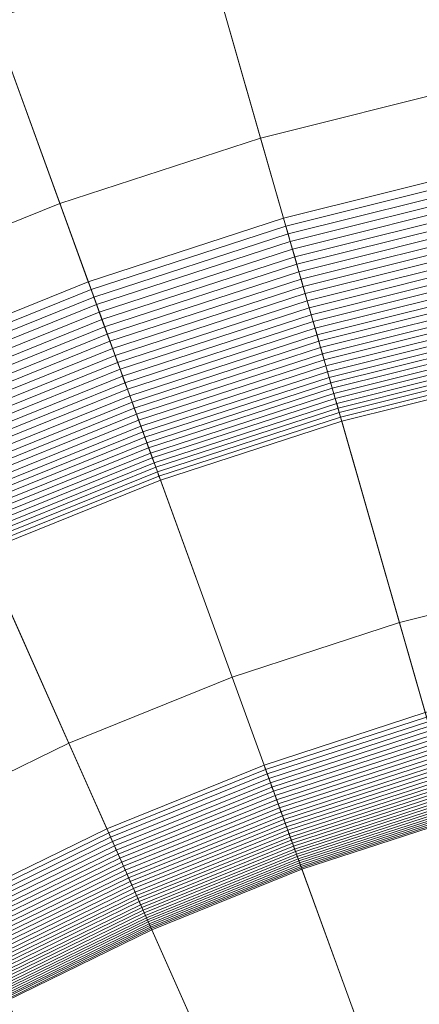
# Model space of a CAD drawing. Header units: millimetres. Extents: x -219 to 220, y -220 to 220.
# Tile 118 of 146: x -16.65 to -10.32, y 32.36 to 47.96. Entities that reach past the tile are written whole.
import ezdxf

# ---------------------------------------------------------------- set-up
doc = ezdxf.new("R2010")
doc.units = ezdxf.units.MM
doc.layers.add('LUCIDO_1', color=1, linetype='Continuous', lineweight=20, true_color=0xff0000)
doc.layers.add('Nessuna', color=7, linetype='Continuous', lineweight=9)

# ---------------------------------------------------------------- blocks, each defined once
blk = doc.blocks.new('Group-1')
at = {"layer": 'Nessuna', "color": 7, "linetype": 'Continuous', "lineweight": 9, "transparency": 33554687}
for points in [[(-10.224, 36.983, -70.282), (-7.616, 37.633, -70.282), (-10.232, 49.942, -69.262), (-13.693, 49.079, -69.262)], [(-13.693, 49.079, -89.301), (-10.232, 49.942, -89.301), (-9.585, 46.897, -89.626), (-12.835, 46.087, -89.626)], [(-12.781, 36.152, -70.282), (-10.224, 36.983, -70.282), (-13.693, 49.079, -69.262), (-17.085, 47.977, -69.262)], [(-17.085, 47.977, -89.301), (-13.693, 49.079, -89.301), (-12.835, 46.087, -89.626), (-16.02, 45.052, -89.626)], [(-15.274, 35.145, -70.282), (-12.781, 36.152, -70.282), (-17.085, 47.977, -69.262), (-20.392, 46.641, -69.262)], [(-20.392, 46.641, -89.301), (-17.085, 47.977, -89.301), (-16.02, 45.052, -89.626), (-19.126, 43.797, -89.626)], [(-12.835, 46.087, -89.626), (-9.585, 46.897, -89.626), (-9.31, 45.603, -89.879), (-12.47, 44.815, -89.879)], [(-17.69, 33.966, -70.282), (-15.274, 35.145, -70.282), (-20.392, 46.641, -69.262), (-23.598, 45.078, -69.262)], [(-16.02, 45.052, -89.626), (-12.835, 46.087, -89.626), (-12.47, 44.815, -89.879), (-15.567, 43.808, -89.879)], [(-12.47, 44.815, -89.879), (-9.31, 45.603, -89.879), (-9.283, 45.477, -89.905), (-12.434, 44.691, -89.905)], [(-12.434, 44.691, -89.905), (-9.283, 45.477, -89.905), (-9.256, 45.352, -89.935), (-12.399, 44.568, -89.935)], [(-12.399, 44.568, -89.935), (-9.256, 45.352, -89.935), (-9.23, 45.228, -89.968), (-12.364, 44.446, -89.968)], [(-12.364, 44.446, -89.968), (-9.23, 45.228, -89.968), (-9.204, 45.105, -90.004), (-12.33, 44.325, -90.004)], [(-12.33, 44.325, -90.004), (-9.204, 45.105, -90.004), (-9.178, 44.982, -90.044), (-12.295, 44.205, -90.044)], [(-19.126, 43.797, -89.626), (-16.02, 45.052, -89.626), (-15.567, 43.808, -89.879), (-18.587, 42.588, -89.879)], [(-12.295, 44.205, -90.044), (-9.178, 44.982, -90.044), (-9.152, 44.861, -90.086), (-12.261, 44.086, -90.086)], [(-15.567, 43.808, -89.879), (-12.47, 44.815, -89.879), (-12.434, 44.691, -89.905), (-15.524, 43.687, -89.905)], [(-12.261, 44.086, -90.086), (-9.152, 44.861, -90.086), (-9.126, 44.741, -90.133), (-12.227, 43.968, -90.133)], [(-15.524, 43.687, -89.905), (-12.434, 44.691, -89.905), (-12.399, 44.568, -89.935), (-15.48, 43.567, -89.935)], [(-12.227, 43.968, -90.133), (-9.126, 44.741, -90.133), (-9.101, 44.622, -90.182), (-12.194, 43.851, -90.182)], [(-12.194, 43.851, -90.182), (-9.101, 44.622, -90.182), (-9.076, 44.505, -90.234), (-12.16, 43.736, -90.234)], [(-15.48, 43.567, -89.935), (-12.399, 44.568, -89.935), (-12.364, 44.446, -89.968), (-15.436, 43.448, -89.968)], [(-12.16, 43.736, -90.234), (-9.076, 44.505, -90.234), (-9.051, 44.388, -90.29), (-12.128, 43.621, -90.29)], [(-15.436, 43.448, -89.968), (-12.364, 44.446, -89.968), (-12.33, 44.325, -90.004), (-15.393, 43.33, -90.004)], [(-15.393, 43.33, -90.004), (-12.33, 44.325, -90.004), (-12.295, 44.205, -90.044), (-15.351, 43.212, -90.044)], [(-12.128, 43.621, -90.29), (-9.051, 44.388, -90.29), (-9.027, 44.274, -90.349), (-12.095, 43.509, -90.349)], [(-15.351, 43.212, -90.044), (-12.295, 44.205, -90.044), (-12.261, 44.086, -90.086), (-15.308, 43.096, -90.086)], [(-12.095, 43.509, -90.349), (-9.027, 44.274, -90.349), (-9.003, 44.161, -90.41), (-12.063, 43.397, -90.41)], [(-12.063, 43.397, -90.41), (-9.003, 44.161, -90.41), (-8.979, 44.049, -90.475), (-12.032, 43.288, -90.475)], [(-15.308, 43.096, -90.086), (-12.261, 44.086, -90.086), (-12.227, 43.968, -90.133), (-15.266, 42.98, -90.133)], [(-12.032, 43.288, -90.475), (-8.979, 44.049, -90.475), (-8.956, 43.939, -90.543), (-12.001, 43.18, -90.543)], [(-15.266, 42.98, -90.133), (-12.227, 43.968, -90.133), (-12.194, 43.851, -90.182), (-15.225, 42.866, -90.182)], [(-15.225, 42.866, -90.182), (-12.194, 43.851, -90.182), (-12.16, 43.736, -90.234), (-15.184, 42.753, -90.234)], [(-12.001, 43.18, -90.543), (-8.956, 43.939, -90.543), (-8.933, 43.831, -90.614), (-11.971, 43.074, -90.614)], [(-18.587, 42.588, -89.879), (-15.567, 43.808, -89.879), (-15.524, 43.687, -89.905), (-18.535, 42.471, -89.905)], [(-18.535, 42.471, -89.905), (-15.524, 43.687, -89.905), (-15.48, 43.567, -89.935), (-18.483, 42.354, -89.935)], [(-15.184, 42.753, -90.234), (-12.16, 43.736, -90.234), (-12.128, 43.621, -90.29), (-15.143, 42.642, -90.29)], [(-11.971, 43.074, -90.614), (-8.933, 43.831, -90.614), (-8.91, 43.725, -90.687), (-11.941, 42.969, -90.687)], [(-11.941, 42.969, -90.687), (-8.91, 43.725, -90.687), (-8.888, 43.621, -90.764), (-11.911, 42.867, -90.764)], [(-18.483, 42.354, -89.935), (-15.48, 43.567, -89.935), (-15.436, 43.448, -89.968), (-18.432, 42.238, -89.968)], [(-15.143, 42.642, -90.29), (-12.128, 43.621, -90.29), (-12.095, 43.509, -90.349), (-15.103, 42.531, -90.349)], [(-11.911, 42.867, -90.764), (-8.888, 43.621, -90.764), (-8.867, 43.518, -90.843), (-11.883, 42.766, -90.843)], [(-18.432, 42.238, -89.968), (-15.436, 43.448, -89.968), (-15.393, 43.33, -90.004), (-18.38, 42.123, -90.004)], [(-15.103, 42.531, -90.349), (-12.095, 43.509, -90.349), (-12.063, 43.397, -90.41), (-15.063, 42.423, -90.41)], [(-15.063, 42.423, -90.41), (-12.063, 43.397, -90.41), (-12.032, 43.288, -90.475), (-15.024, 42.316, -90.475)], [(-11.883, 42.766, -90.843), (-8.867, 43.518, -90.843), (-8.845, 43.418, -90.924), (-11.854, 42.668, -90.924)], [(-11.854, 42.668, -90.924), (-8.845, 43.418, -90.924), (-8.824, 43.32, -91.009), (-11.827, 42.571, -91.009)], [(-18.38, 42.123, -90.004), (-15.393, 43.33, -90.004), (-15.351, 43.212, -90.044), (-18.329, 42.009, -90.044)], [(-18.329, 42.009, -90.044), (-15.351, 43.212, -90.044), (-15.308, 43.096, -90.086), (-18.279, 41.895, -90.086)], [(-15.024, 42.316, -90.475), (-12.032, 43.288, -90.475), (-12.001, 43.18, -90.543), (-14.986, 42.21, -90.543)], [(-11.827, 42.571, -91.009), (-8.824, 43.32, -91.009), (-8.804, 43.224, -91.096), (-11.8, 42.477, -91.096)], [(-11.8, 42.477, -91.096), (-8.804, 43.224, -91.096), (-8.784, 43.13, -91.186), (-11.773, 42.385, -91.186)], [(-18.279, 41.895, -90.086), (-15.308, 43.096, -90.086), (-15.266, 42.98, -90.133), (-18.229, 41.783, -90.133)], [(-14.986, 42.21, -90.543), (-12.001, 43.18, -90.543), (-11.971, 43.074, -90.614), (-14.948, 42.106, -90.614)], [(-14.948, 42.106, -90.614), (-11.971, 43.074, -90.614), (-11.941, 42.969, -90.687), (-14.911, 42.004, -90.687)], [(-11.773, 42.385, -91.186), (-8.784, 43.13, -91.186), (-8.765, 43.039, -91.278), (-11.748, 42.295, -91.278)], [(-18.229, 41.783, -90.133), (-15.266, 42.98, -90.133), (-15.225, 42.866, -90.182), (-18.18, 41.672, -90.182)], [(-14.911, 42.004, -90.687), (-11.941, 42.969, -90.687), (-11.911, 42.867, -90.764), (-14.874, 41.904, -90.764)], [(-11.748, 42.295, -91.278), (-8.765, 43.039, -91.278), (-8.746, 42.95, -91.372), (-11.722, 42.208, -91.372)], [(-11.722, 42.208, -91.372), (-8.746, 42.95, -91.372), (-8.727, 42.864, -91.469), (-11.698, 42.123, -91.469)], [(-18.18, 41.672, -90.182), (-15.225, 42.866, -90.182), (-15.184, 42.753, -90.234), (-18.131, 41.562, -90.234)], [(-18.131, 41.562, -90.234), (-15.184, 42.753, -90.234), (-15.143, 42.642, -90.29), (-18.082, 41.454, -90.29)], [(-14.874, 41.904, -90.764), (-11.911, 42.867, -90.764), (-11.883, 42.766, -90.843), (-14.839, 41.806, -90.843)], [(-14.839, 41.806, -90.843), (-11.883, 42.766, -90.843), (-11.854, 42.668, -90.924), (-14.804, 41.71, -90.924)], [(-11.698, 42.123, -91.469), (-8.727, 42.864, -91.469), (-8.71, 42.78, -91.568), (-11.674, 42.041, -91.568)], [(-11.674, 42.041, -91.568), (-8.71, 42.78, -91.568), (-8.692, 42.699, -91.67), (-11.652, 41.961, -91.67)], [(-18.082, 41.454, -90.29), (-15.143, 42.642, -90.29), (-15.103, 42.531, -90.349), (-18.035, 41.347, -90.349)], [(-14.804, 41.71, -90.924), (-11.854, 42.668, -90.924), (-11.827, 42.571, -91.009), (-14.769, 41.615, -91.009)], [(-11.652, 41.961, -91.67), (-8.692, 42.699, -91.67), (-8.676, 42.62, -91.773), (-11.629, 41.883, -91.773)], [(-11.629, 41.883, -91.773), (-8.676, 42.62, -91.773), (-8.659, 42.544, -91.879), (-11.608, 41.809, -91.879)], [(-18.035, 41.347, -90.349), (-15.103, 42.531, -90.349), (-15.063, 42.423, -90.41), (-17.988, 41.241, -90.41)], [(-14.769, 41.615, -91.009), (-11.827, 42.571, -91.009), (-11.8, 42.477, -91.096), (-14.736, 41.523, -91.096)], [(-14.736, 41.523, -91.096), (-11.8, 42.477, -91.096), (-11.773, 42.385, -91.186), (-14.703, 41.433, -91.186)], [(-11.608, 41.809, -91.879), (-8.659, 42.544, -91.879), (-8.644, 42.471, -91.987), (-11.587, 41.737, -91.987)], [(-11.587, 41.737, -91.987), (-8.644, 42.471, -91.987), (-8.629, 42.4, -92.096), (-11.567, 41.667, -92.096)], [(-17.988, 41.241, -90.41), (-15.063, 42.423, -90.41), (-15.024, 42.316, -90.475), (-17.941, 41.137, -90.475)], [(-17.941, 41.137, -90.475), (-15.024, 42.316, -90.475), (-14.986, 42.21, -90.543), (-17.896, 41.034, -90.543)], [(-14.703, 41.433, -91.186), (-11.773, 42.385, -91.186), (-11.748, 42.295, -91.278), (-14.671, 41.346, -91.278)], [(-14.671, 41.346, -91.278), (-11.748, 42.295, -91.278), (-11.722, 42.208, -91.372), (-14.64, 41.26, -91.372)], [(-11.567, 41.667, -92.096), (-8.629, 42.4, -92.096), (-8.614, 42.332, -92.208), (-11.548, 41.601, -92.208)], [(-11.548, 41.601, -92.208), (-8.614, 42.332, -92.208), (-7.924, 39.085, -97.712), (-10.633, 38.409, -97.712)], [(-17.896, 41.034, -90.543), (-14.986, 42.21, -90.543), (-14.948, 42.106, -90.614), (-17.851, 40.934, -90.614)], [(-14.64, 41.26, -91.372), (-11.722, 42.208, -91.372), (-11.698, 42.123, -91.469), (-14.61, 41.177, -91.469)], [(-14.61, 41.177, -91.469), (-11.698, 42.123, -91.469), (-11.674, 42.041, -91.568), (-14.581, 41.096, -91.568)], [(-17.851, 40.934, -90.614), (-14.948, 42.106, -90.614), (-14.911, 42.004, -90.687), (-17.807, 40.834, -90.687)], [(-17.807, 40.834, -90.687), (-14.911, 42.004, -90.687), (-14.874, 41.904, -90.764), (-17.763, 40.737, -90.764)], [(-14.581, 41.096, -91.568), (-11.674, 42.041, -91.568), (-11.652, 41.961, -91.67), (-14.552, 41.018, -91.67)], [(-17.763, 40.737, -90.764), (-14.874, 41.904, -90.764), (-14.839, 41.806, -90.843), (-17.721, 40.641, -90.843)], [(-17.721, 40.641, -90.843), (-14.839, 41.806, -90.843), (-14.804, 41.71, -90.924), (-17.679, 40.548, -90.924)], [(-14.552, 41.018, -91.67), (-11.652, 41.961, -91.67), (-11.629, 41.883, -91.773), (-14.525, 40.943, -91.773)], [(-14.525, 40.943, -91.773), (-11.629, 41.883, -91.773), (-11.608, 41.809, -91.879), (-14.498, 40.87, -91.879)], [(-14.498, 40.87, -91.879), (-11.608, 41.809, -91.879), (-11.587, 41.737, -91.987), (-14.472, 40.799, -91.987)], [(-17.679, 40.548, -90.924), (-14.804, 41.71, -90.924), (-14.769, 41.615, -91.009), (-17.638, 40.456, -91.009)], [(-14.472, 40.799, -91.987), (-11.587, 41.737, -91.987), (-11.567, 41.667, -92.096), (-14.448, 40.731, -92.096)], [(-14.448, 40.731, -92.096), (-11.567, 41.667, -92.096), (-11.548, 41.601, -92.208), (-14.424, 40.666, -92.208)], [(-17.638, 40.456, -91.009), (-14.769, 41.615, -91.009), (-14.736, 41.523, -91.096), (-17.598, 40.367, -91.096)], [(-17.598, 40.367, -91.096), (-14.736, 41.523, -91.096), (-14.703, 41.433, -91.186), (-17.559, 40.279, -91.186)], [(-14.424, 40.666, -92.208), (-11.548, 41.601, -92.208), (-10.633, 38.409, -97.712), (-13.288, 37.547, -97.712)], [(-17.559, 40.279, -91.186), (-14.703, 41.433, -91.186), (-14.671, 41.346, -91.278), (-17.521, 40.194, -91.278)], [(-17.521, 40.194, -91.278), (-14.671, 41.346, -91.278), (-14.64, 41.26, -91.372), (-17.485, 40.111, -91.372)], [(-17.485, 40.111, -91.372), (-14.64, 41.26, -91.372), (-14.61, 41.177, -91.469), (-17.449, 40.03, -91.469)], [(-17.449, 40.03, -91.469), (-14.61, 41.177, -91.469), (-14.581, 41.096, -91.568), (-17.414, 39.952, -91.568)], [(-17.414, 39.952, -91.568), (-14.581, 41.096, -91.568), (-14.552, 41.018, -91.67), (-17.38, 39.876, -91.67)], [(-17.38, 39.876, -91.67), (-14.552, 41.018, -91.67), (-14.525, 40.943, -91.773), (-17.347, 39.802, -91.773)], [(-17.347, 39.802, -91.773), (-14.525, 40.943, -91.773), (-14.498, 40.87, -91.879), (-17.315, 39.731, -91.879)], [(-17.315, 39.731, -91.879), (-14.498, 40.87, -91.879), (-14.472, 40.799, -91.987), (-17.285, 39.663, -91.987)], [(-17.285, 39.663, -91.987), (-14.472, 40.799, -91.987), (-14.448, 40.731, -92.096), (-17.256, 39.597, -92.096)], [(-17.256, 39.597, -92.096), (-14.448, 40.731, -92.096), (-14.424, 40.666, -92.208), (-17.228, 39.534, -92.208)], [(-17.228, 39.534, -92.208), (-14.424, 40.666, -92.208), (-13.288, 37.547, -97.712), (-15.877, 36.501, -97.712)], [(-19.945, 38.208, -92.208), (-17.228, 39.534, -92.208), (-15.877, 36.501, -97.712), (-18.387, 35.277, -97.712)], [(-10.633, 38.409, -97.712), (-7.924, 39.085, -97.712), (-4.39, 22.456, -97.712), (-5.947, 22.068, -97.712)], [(-13.288, 37.547, -97.712), (-10.633, 38.409, -97.712), (-5.947, 22.068, -97.712), (-7.474, 21.572, -97.712)], [(-15.877, 36.501, -97.712), (-13.288, 37.547, -97.712), (-7.474, 21.572, -97.712), (-8.963, 20.97, -97.712)], [(-12.755, 36.082, -70.29), (-10.204, 36.911, -70.29), (-10.224, 36.983, -70.282), (-12.781, 36.152, -70.282)], [(-12.73, 36.012, -70.3), (-10.183, 36.839, -70.3), (-10.204, 36.911, -70.29), (-12.755, 36.082, -70.29)], [(-12.705, 35.942, -70.313), (-10.163, 36.768, -70.313), (-10.183, 36.839, -70.3), (-12.73, 36.012, -70.3)], [(-12.679, 35.873, -70.329), (-10.142, 36.698, -70.329), (-10.163, 36.768, -70.313), (-12.705, 35.942, -70.313)], [(-12.655, 35.805, -70.348), (-10.122, 36.628, -70.348), (-10.142, 36.698, -70.329), (-12.679, 35.873, -70.329)], [(-12.63, 35.737, -70.369), (-10.102, 36.558, -70.369), (-10.122, 36.628, -70.348), (-12.655, 35.805, -70.348)], [(-12.606, 35.67, -70.393), (-10.083, 36.49, -70.393), (-10.102, 36.558, -70.369), (-12.63, 35.737, -70.369)], [(-18.387, 35.277, -97.712), (-15.877, 36.501, -97.712), (-8.963, 20.97, -97.712), (-10.406, 20.267, -97.712)], [(-12.582, 35.604, -70.42), (-10.063, 36.422, -70.42), (-10.083, 36.49, -70.393), (-12.606, 35.67, -70.393)], [(-12.558, 35.539, -70.449), (-10.044, 36.356, -70.449), (-10.063, 36.422, -70.42), (-12.582, 35.604, -70.42)], [(-12.535, 35.475, -70.481), (-10.026, 36.29, -70.481), (-10.044, 36.356, -70.449), (-12.558, 35.539, -70.449)], [(-12.512, 35.412, -70.515), (-10.007, 36.226, -70.515), (-10.026, 36.29, -70.481), (-12.535, 35.475, -70.481)], [(-12.489, 35.351, -70.552), (-9.989, 36.163, -70.552), (-10.007, 36.226, -70.515), (-12.512, 35.412, -70.515)], [(-15.243, 35.077, -70.29), (-12.755, 36.082, -70.29), (-12.781, 36.152, -70.282), (-15.274, 35.145, -70.282)], [(-15.213, 35.009, -70.3), (-12.73, 36.012, -70.3), (-12.755, 36.082, -70.29), (-15.243, 35.077, -70.29)], [(-12.467, 35.291, -70.591), (-9.971, 36.102, -70.591), (-9.989, 36.163, -70.552), (-12.489, 35.351, -70.552)], [(-12.446, 35.232, -70.633), (-9.954, 36.042, -70.633), (-9.971, 36.102, -70.591), (-12.467, 35.291, -70.591)], [(-12.425, 35.175, -70.677), (-9.937, 35.983, -70.677), (-9.954, 36.042, -70.633), (-12.446, 35.232, -70.633)], [(-15.183, 34.941, -70.313), (-12.705, 35.942, -70.313), (-12.73, 36.012, -70.3), (-15.213, 35.009, -70.3)], [(-15.153, 34.874, -70.329), (-12.679, 35.873, -70.329), (-12.705, 35.942, -70.313), (-15.183, 34.941, -70.313)], [(-12.405, 35.119, -70.723), (-9.921, 35.926, -70.723), (-9.937, 35.983, -70.677), (-12.425, 35.175, -70.677)], [(-12.385, 35.065, -70.772), (-9.905, 35.871, -70.772), (-9.921, 35.926, -70.723), (-12.405, 35.119, -70.723)], [(-15.123, 34.807, -70.348), (-12.655, 35.805, -70.348), (-12.679, 35.873, -70.329), (-15.153, 34.874, -70.329)], [(-15.094, 34.742, -70.369), (-12.63, 35.737, -70.369), (-12.655, 35.805, -70.348), (-15.123, 34.807, -70.348)], [(-15.065, 34.677, -70.393), (-12.606, 35.67, -70.393), (-12.63, 35.737, -70.369), (-15.094, 34.742, -70.369)], [(-12.366, 35.013, -70.822), (-9.89, 35.817, -70.822), (-9.905, 35.871, -70.772), (-12.385, 35.065, -70.772)], [(-12.348, 34.962, -70.875), (-9.875, 35.766, -70.875), (-9.89, 35.817, -70.822), (-12.366, 35.013, -70.822)], [(-12.33, 34.914, -70.93), (-9.861, 35.716, -70.93), (-9.875, 35.766, -70.875), (-12.348, 34.962, -70.875)], [(-15.036, 34.612, -70.42), (-12.582, 35.604, -70.42), (-12.606, 35.67, -70.393), (-15.065, 34.677, -70.393)], [(-15.008, 34.549, -70.449), (-12.558, 35.539, -70.449), (-12.582, 35.604, -70.42), (-15.036, 34.612, -70.42)], [(-12.313, 34.867, -70.986), (-9.847, 35.669, -70.986), (-9.861, 35.716, -70.93), (-12.33, 34.914, -70.93)], [(-12.297, 34.823, -71.044), (-9.834, 35.623, -71.044), (-9.847, 35.669, -70.986), (-12.313, 34.867, -70.986)], [(-12.282, 34.781, -71.105), (-9.822, 35.58, -71.105), (-9.834, 35.623, -71.044), (-12.297, 34.823, -71.044)], [(-12.267, 34.74, -71.166), (-9.81, 35.539, -71.166), (-9.822, 35.58, -71.105), (-12.282, 34.781, -71.105)], [(-14.981, 34.487, -70.481), (-12.535, 35.475, -70.481), (-12.558, 35.539, -70.449), (-15.008, 34.549, -70.449)], [(-14.953, 34.426, -70.515), (-12.512, 35.412, -70.515), (-12.535, 35.475, -70.481), (-14.981, 34.487, -70.481)], [(-14.927, 34.366, -70.552), (-12.489, 35.351, -70.552), (-12.512, 35.412, -70.515), (-14.953, 34.426, -70.515)], [(-12.253, 34.702, -71.23), (-9.799, 35.5, -71.23), (-9.81, 35.539, -71.166), (-12.267, 34.74, -71.166)], [(-12.24, 34.666, -71.294), (-9.788, 35.463, -71.294), (-9.799, 35.5, -71.23), (-12.253, 34.702, -71.23)], [(-12.228, 34.633, -71.361), (-9.778, 35.429, -71.361), (-9.788, 35.463, -71.294), (-12.24, 34.666, -71.294)], [(-12.217, 34.602, -71.428), (-9.769, 35.397, -71.428), (-9.778, 35.429, -71.361), (-12.228, 34.633, -71.361)], [(-20.804, 33.881, -97.712), (-18.387, 35.277, -97.712), (-10.406, 20.267, -97.712), (-11.796, 19.464, -97.712)], [(-14.901, 34.308, -70.591), (-12.467, 35.291, -70.591), (-12.489, 35.351, -70.552), (-14.927, 34.366, -70.552)], [(-14.875, 34.25, -70.633), (-12.446, 35.232, -70.633), (-12.467, 35.291, -70.591), (-14.901, 34.308, -70.591)], [(-12.206, 34.573, -71.497), (-9.761, 35.368, -71.497), (-9.769, 35.397, -71.428), (-12.217, 34.602, -71.428)], [(-12.197, 34.547, -71.566), (-9.753, 35.341, -71.566), (-9.761, 35.368, -71.497), (-12.206, 34.573, -71.497)], [(-12.188, 34.523, -71.637), (-9.746, 35.316, -71.637), (-9.753, 35.341, -71.566), (-12.197, 34.547, -71.566)], [(-12.18, 34.502, -71.709), (-9.74, 35.294, -71.709), (-9.746, 35.316, -71.637), (-12.188, 34.523, -71.637)], [(-11.164, 31.709, -81.761), (-8.921, 32.438, -81.761), (-9.74, 35.294, -71.709), (-12.18, 34.502, -71.709)], [(-17.655, 33.9, -70.29), (-15.243, 35.077, -70.29), (-15.274, 35.145, -70.282), (-17.69, 33.966, -70.282)], [(-14.851, 34.195, -70.677), (-12.425, 35.175, -70.677), (-12.446, 35.232, -70.633), (-14.875, 34.25, -70.633)], [(-14.826, 34.141, -70.723), (-12.405, 35.119, -70.723), (-12.425, 35.175, -70.677), (-14.851, 34.195, -70.677)], [(-14.803, 34.088, -70.772), (-12.385, 35.065, -70.772), (-12.405, 35.119, -70.723), (-14.826, 34.141, -70.723)], [(-17.62, 33.835, -70.3), (-15.213, 35.009, -70.3), (-15.243, 35.077, -70.29), (-17.655, 33.9, -70.29)], [(-17.585, 33.769, -70.313), (-15.183, 34.941, -70.313), (-15.213, 35.009, -70.3), (-17.62, 33.835, -70.3)], [(-14.78, 34.038, -70.822), (-12.366, 35.013, -70.822), (-12.385, 35.065, -70.772), (-14.803, 34.088, -70.772)], [(-14.759, 33.989, -70.875), (-12.348, 34.962, -70.875), (-12.366, 35.013, -70.822), (-14.78, 34.038, -70.822)], [(-14.738, 33.941, -70.93), (-12.33, 34.914, -70.93), (-12.348, 34.962, -70.875), (-14.759, 33.989, -70.875)], [(-17.551, 33.705, -70.329), (-15.153, 34.874, -70.329), (-15.183, 34.941, -70.313), (-17.585, 33.769, -70.313)], [(-17.516, 33.64, -70.348), (-15.123, 34.807, -70.348), (-15.153, 34.874, -70.329), (-17.551, 33.705, -70.329)], [(-17.483, 33.577, -70.369), (-15.094, 34.742, -70.369), (-15.123, 34.807, -70.348), (-17.516, 33.64, -70.348)], [(-14.718, 33.896, -70.986), (-12.313, 34.867, -70.986), (-12.33, 34.914, -70.93), (-14.738, 33.941, -70.93)], [(-14.698, 33.853, -71.044), (-12.297, 34.823, -71.044), (-12.313, 34.867, -70.986), (-14.718, 33.896, -70.986)], [(-14.68, 33.812, -71.105), (-12.282, 34.781, -71.105), (-12.297, 34.823, -71.044), (-14.698, 33.853, -71.044)], [(-17.449, 33.514, -70.393), (-15.065, 34.677, -70.393), (-15.094, 34.742, -70.369), (-17.483, 33.577, -70.369)], [(-17.416, 33.452, -70.42), (-15.036, 34.612, -70.42), (-15.065, 34.677, -70.393), (-17.449, 33.514, -70.393)], [(-14.662, 33.772, -71.166), (-12.267, 34.74, -71.166), (-12.282, 34.781, -71.105), (-14.68, 33.812, -71.105)], [(-14.646, 33.735, -71.23), (-12.253, 34.702, -71.23), (-12.267, 34.74, -71.166), (-14.662, 33.772, -71.166)], [(-14.63, 33.701, -71.294), (-12.24, 34.666, -71.294), (-12.253, 34.702, -71.23), (-14.646, 33.735, -71.23)], [(-14.616, 33.668, -71.361), (-12.228, 34.633, -71.361), (-12.24, 34.666, -71.294), (-14.63, 33.701, -71.294)], [(-14.602, 33.638, -71.428), (-12.217, 34.602, -71.428), (-12.228, 34.633, -71.361), (-14.616, 33.668, -71.361)], [(-17.384, 33.391, -70.449), (-15.008, 34.549, -70.449), (-15.036, 34.612, -70.42), (-17.416, 33.452, -70.42)], [(-17.352, 33.33, -70.481), (-14.981, 34.487, -70.481), (-15.008, 34.549, -70.449), (-17.384, 33.391, -70.449)], [(-17.32, 33.271, -70.515), (-14.953, 34.426, -70.515), (-14.981, 34.487, -70.481), (-17.352, 33.33, -70.481)], [(-14.59, 33.61, -71.497), (-12.206, 34.573, -71.497), (-12.217, 34.602, -71.428), (-14.602, 33.638, -71.428)], [(-14.579, 33.584, -71.566), (-12.197, 34.547, -71.566), (-12.206, 34.573, -71.497), (-14.59, 33.61, -71.497)], [(-14.568, 33.561, -71.637), (-12.188, 34.523, -71.637), (-12.197, 34.547, -71.566), (-14.579, 33.584, -71.566)], [(-14.559, 33.54, -71.709), (-12.18, 34.502, -71.709), (-12.188, 34.523, -71.637), (-14.568, 33.561, -71.637)], [(-13.35, 30.825, -81.761), (-11.164, 31.709, -81.761), (-12.18, 34.502, -71.709), (-14.559, 33.54, -71.709)], [(-17.29, 33.214, -70.552), (-14.927, 34.366, -70.552), (-14.953, 34.426, -70.515), (-17.32, 33.271, -70.515)], [(-17.26, 33.157, -70.591), (-14.901, 34.308, -70.591), (-14.927, 34.366, -70.552), (-17.29, 33.214, -70.552)], [(-17.23, 33.102, -70.633), (-14.875, 34.25, -70.633), (-14.901, 34.308, -70.591), (-17.26, 33.157, -70.591)], [(-17.202, 33.048, -70.677), (-14.851, 34.195, -70.677), (-14.875, 34.25, -70.633), (-17.23, 33.102, -70.633)], [(-17.174, 32.996, -70.723), (-14.826, 34.141, -70.723), (-14.851, 34.195, -70.677), (-17.202, 33.048, -70.677)], [(-17.147, 32.945, -70.772), (-14.803, 34.088, -70.772), (-14.826, 34.141, -70.723), (-17.174, 32.996, -70.723)], [(-17.121, 32.896, -70.822), (-14.78, 34.038, -70.822), (-14.803, 34.088, -70.772), (-17.147, 32.945, -70.772)], [(-17.096, 32.849, -70.875), (-14.759, 33.989, -70.875), (-14.78, 34.038, -70.822), (-17.121, 32.896, -70.822)], [(-23.119, 32.32, -97.712), (-20.804, 33.881, -97.712), (-11.796, 19.464, -97.712), (-13.127, 18.566, -97.712)], [(-17.071, 32.803, -70.93), (-14.738, 33.941, -70.93), (-14.759, 33.989, -70.875), (-17.096, 32.849, -70.875)], [(-17.048, 32.759, -70.986), (-14.718, 33.896, -70.986), (-14.738, 33.941, -70.93), (-17.071, 32.803, -70.93)], [(-17.026, 32.718, -71.044), (-14.698, 33.853, -71.044), (-14.718, 33.896, -70.986), (-17.048, 32.759, -70.986)], [(-17.005, 32.678, -71.105), (-14.68, 33.812, -71.105), (-14.698, 33.853, -71.044), (-17.026, 32.718, -71.044)], [(-16.984, 32.64, -71.166), (-14.662, 33.772, -71.166), (-14.68, 33.812, -71.105), (-17.005, 32.678, -71.105)], [(-16.965, 32.604, -71.23), (-14.646, 33.735, -71.23), (-14.662, 33.772, -71.166), (-16.984, 32.64, -71.166)], [(-16.948, 32.57, -71.294), (-14.63, 33.701, -71.294), (-14.646, 33.735, -71.23), (-16.965, 32.604, -71.23)], [(-16.931, 32.539, -71.361), (-14.616, 33.668, -71.361), (-14.63, 33.701, -71.294), (-16.948, 32.57, -71.294)], [(-16.915, 32.51, -71.428), (-14.602, 33.638, -71.428), (-14.616, 33.668, -71.361), (-16.931, 32.539, -71.361)], [(-16.901, 32.483, -71.497), (-14.59, 33.61, -71.497), (-14.602, 33.638, -71.428), (-16.915, 32.51, -71.428)], [(-16.888, 32.458, -71.566), (-14.579, 33.584, -71.566), (-14.59, 33.61, -71.497), (-16.901, 32.483, -71.497)], [(-16.876, 32.436, -71.637), (-14.568, 33.561, -71.637), (-14.579, 33.584, -71.566), (-16.888, 32.458, -71.566)], [(-16.865, 32.416, -71.709), (-14.559, 33.54, -71.709), (-14.568, 33.561, -71.637), (-16.876, 32.436, -71.637)], [(-15.47, 29.792, -81.761), (-13.35, 30.825, -81.761), (-14.559, 33.54, -71.709), (-16.865, 32.416, -71.709)], [(-17.512, 28.612, -81.761), (-15.47, 29.792, -81.761), (-16.865, 32.416, -71.709), (-19.087, 31.133, -71.709)], [(-11.145, 31.657, -81.942), (-8.905, 32.384, -81.942), (-8.921, 32.438, -81.761), (-11.164, 31.709, -81.761)], [(-11.125, 31.601, -82.122), (-8.889, 32.328, -82.122), (-8.905, 32.384, -81.942), (-11.145, 31.657, -81.942)]]:
    blk.add_3dface(points, dxfattribs=at)

msp = doc.modelspace()

# ---------------------------------------------------------------- block references
at = {"layer": 'LUCIDO_1', "color": 7, "transparency": 33554687}
msp.add_blockref('Group-1', (0, 0), dxfattribs=at)

doc.saveas('drawing.dxf')
